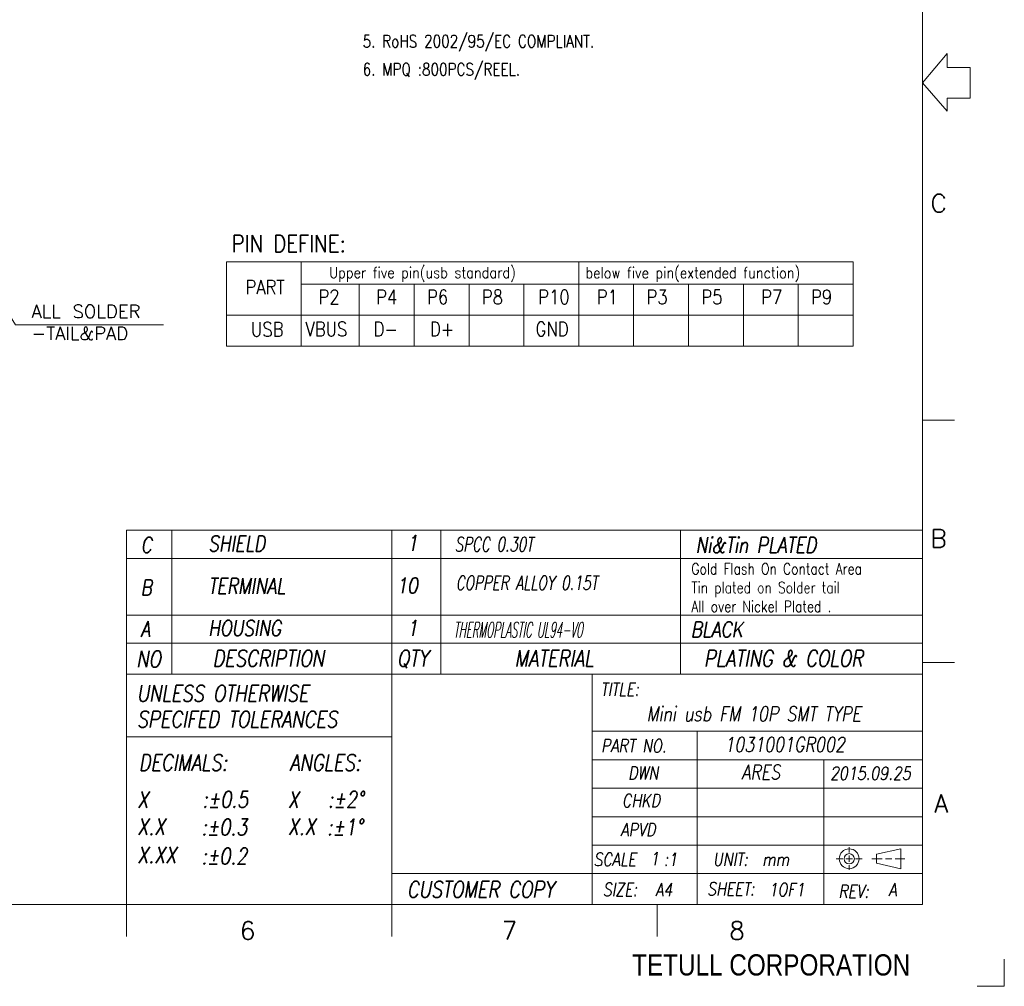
# Model space of a CAD drawing. Header units: inches. Extents: x -964.6 to -898.3, y 1271 to 1317.9.
# Tile 12 of 13: x -926.8 to -898.3, y 1271 to 1299. Entities that reach past the tile are written whole.
import ezdxf
from ezdxf.enums import TextEntityAlignment as Align

# ---------------------------------------------------------------- set-up
doc = ezdxf.new("R2010")
doc.units = ezdxf.units.IN
doc.header["$MEASUREMENT"] = 0
doc.linetypes.add('HIDDEN', pattern=[0.375, 0.25, -0.125])
for name, color, linetype in [('371', 7, 'Continuous'), ('\\M+2B9CF\\M+2AED8', 7, 'Continuous'), ('文字说明', 4, 'Continuous')]:
    doc.layers.add(name, color=color, linetype=linetype)
doc.layers.add('尺寸标注', color=3, linetype='Continuous', lineweight=13)
doc.layers.add('表格', color=6, linetype='HIDDEN', lineweight=9)
doc.styles.add('DIM', font='romans.shx', dxfattribs={"width": 0.8})
doc.styles.add('ROMANS', font='romans', dxfattribs={"width": 0.85})
doc.styles.get("Standard").update_dxf_attribs({"font": 'txt', "bigfont": 'gbcbig.shx'})
doc.dimstyles.new('DIM', dxfattribs={"dimscale": 2.5, "dimtxt": 0.15, "dimasz": 0.15, "dimexe": 0.05, "dimexo": 0.05, "dimgap": 0.05, "dimtad": 1, "dimzin": 0, "dimdsep": 46, "dimtxsty": 'ROMANS', "dimcen": 0.09, "dimadec": 0, "dimazin": 0, "dimtfac": 1, "dimtmove": 0, "dimatfit": 3, "dimfxl": 0, "dimtolj": 1, "dimtzin": 0, "dimlwd": 13, "dimlwe": 13, "dimarcsym": 0})

# ---------------------------------------------------------------- blocks, each defined once
blk = doc.blocks.new('fsrwrs87sd')
at = {"layer": '\\M+2B9CF\\M+2AED8', "lineweight": 20}
for p, q in [((-1033.564, 1312.7), (-1033.564, 1261.302)), ((-1032.699, 1291.393), (-1033.564, 1290.361)), ((-1032.699, 1290.901), (-1032.699, 1291.393)), ((-1031.889, 1290.901), (-1032.699, 1290.901)), ((-1031.889, 1290.901), (-1031.889, 1289.82)), ((-1032.699, 1289.358), (-1033.564, 1290.361)), ((-1032.699, 1289.82), (-1032.699, 1289.358)), ((-1031.889, 1289.82), (-1032.699, 1289.82)), ((-1033.564, 1278.435), (-1032.441, 1278.435)), ((-1033.564, 1269.868), (-1032.441, 1269.868)), ((-1061.717, 1269.445), (-1033.564, 1269.445)), ((-1061.717, 1260.179), (-1061.717, 1269.445)), ((-1052.333, 1260.179), (-1052.333, 1269.445)), ((-1045.245, 1269.445), (-1045.245, 1261.302)), ((-1045.245, 1267.431), (-1033.564, 1267.431)), ((-1041.542, 1267.431), (-1041.542, 1261.302)), ((-1061.717, 1267.231), (-1052.333, 1267.231)), ((-1045.245, 1266.424), (-1033.564, 1266.424)), ((-1037.058, 1266.424), (-1037.058, 1261.302)), ((-1045.245, 1265.417), (-1033.564, 1265.417)), ((-1045.245, 1264.41), (-1033.564, 1264.41)), ((-1045.245, 1263.403), (-1033.564, 1263.403)), ((-1036.162, 1263.148), (-1036.162, 1263.332)), ((-1035.201, 1263.085), (-1034.339, 1263.274)), ((-1034.339, 1263.274), (-1034.339, 1262.573)), ((-1036.387, 1262.923), (-1036.625, 1262.923)), ((-1036.275, 1262.923), (-1036.05, 1262.923)), ((-1036.162, 1262.811), (-1036.162, 1263.036)), ((-1035.938, 1262.923), (-1035.7, 1262.923)), ((-1034.99, 1262.923), (-1035.362, 1262.923)), ((-1035.201, 1263.085), (-1035.201, 1262.764)), ((-1034.878, 1262.923), (-1034.653, 1262.923)), ((-1034.54, 1262.923), (-1034.199, 1262.923)), ((-1036.162, 1262.699), (-1036.162, 1262.531)), ((-1035.201, 1262.764), (-1034.339, 1262.573)), ((-1052.333, 1262.399), (-1033.564, 1262.399)), ((-1107.195, 1261.302), (-1033.564, 1261.302)), ((-1042.948, 1260.179), (-1042.948, 1261.302))]:
    blk.add_line(p, q, dxfattribs=at)
for radius in [0.35, 0.183]:
    blk.add_circle((-1036.162, 1262.923), radius, dxfattribs=at)
at = {"layer": '\\M+2B9CF\\M+2AED8', "lineweight": 20, "style": 'ROMANS'}
for s, p in [('C', (-1033.286, 1285.78)), ('B', (-1033.286, 1273.929)), ('A', (-1033.153, 1264.56)), ('6', (-1057.707, 1260.066)), ('7', (-1048.447, 1260.066)), ('8', (-1040.403, 1260.066))]:
    blk.add_text(s, height=0.64, dxfattribs=at).set_placement(p)
at = {"layer": '\\M+2B9CF\\M+2AED8', "lineweight": 20, "style": 'DIM', "oblique": 10, "width": 0.8}
for s, height, p in [('UNLESS OTHERWISE  ', 0.5775, (-1061.35, 1268.478)), ('TITLE:', 0.462, (-1044.958, 1268.687)), ('SPECIFED TOLERANCES', 0.5775, (-1061.35, 1267.57)), ('PART NO.', 0.462, (-1044.938, 1266.688)), ('DECIMALS:', 0.5775, (-1061.282, 1266.038)), ('ANGLES:', 0.5775, (-1055.952, 1266.038)), ('DWN', 0.462, (-1043.979, 1265.725)), ('X        ', 0.5775, (-1061.334, 1264.728)), (':%%P0.5', 0.5775, (-1059.036, 1264.734)), ('X        ', 0.5775, (-1056.013, 1264.728)), (':%%P2%%d', 0.5775, (-1054.594, 1264.734)), ('CHKD', 0.462, (-1044.198, 1264.751)), ('X.X        ', 0.5775, (-1061.334, 1263.766)), (':%%P0.3', 0.5775, (-1059.068, 1263.753)), ('X.X        ', 0.5775, (-1056.013, 1263.766)), (':%%P1%%d', 0.5775, (-1054.626, 1263.753)), ('APVD', 0.462, (-1044.249, 1263.72)), ('X.XX        ', 0.5775, (-1061.334, 1262.771)), (':%%P0.2', 0.5775, (-1059.068, 1262.728)), ('SCALE', 0.462, (-1045.203, 1262.669)), (':1', 0.462, (-1042.715, 1262.669)), ('UNIT:  mm', 0.462, (-1040.981, 1262.674)), ('CUSTOMER COPY', 0.5775, (-1051.799, 1261.552)), ('SHEET:', 0.462, (-1041.187, 1261.628)), ('SIZE: ', 0.462, (-1044.876, 1261.605)), ('REV: ', 0.462, (-1036.544, 1261.542))]:
    blk.add_text(s, height=height, dxfattribs=at).set_placement(p)
for tag, p in [('1', (-1043.048, 1262.93)), ('A4', (-1042.716, 1261.833)), ('1OF1', (-1038.378, 1261.833)), ('A', (-1034.63, 1261.833))]:
    blk.add_attdef(tag, text='', height=0.462, dxfattribs=at).set_placement(p, align=Align.MIDDLE_CENTER)
blk = doc.blocks.new('fs2fds2e2')
at = {"layer": '371', "color": 6}
blk.add_blockref('fsrwrs87sd', (0, 0), dxfattribs=at).add_auto_attribs({'1': '1', 'A4': 'A4', 'A': 'A', '1OF1': '1OF1'})
at = {"layer": '371', "color": 6, "insert": (-1043.838, 1259.546), "char_height": 0.75, "attachment_point": 1}
blk.add_mtext_dynamic_manual_height_columns('{\\fSwis721 BlkCn BT|b0|i0|c0|p34;TETULL CORPORATION}', width=14.21377, gutter_width=1, heights=[0], dxfattribs=at)

msp = doc.modelspace()

# ---------------------------------------------------------------- linework, layer by layer
at = {"layer": 'DEFPOINTS', "lineweight": 20}
for p, q in [((-898.274, 1271.777), (-898.274, 1270.987)), ((-898.274, 1270.987), (-899.064, 1270.987))]:
    msp.add_line(p, q, dxfattribs=at)
at = {"layer": '表格', "linetype": 'ByBlock', "lineweight": 13}
for p, q in [((-920.84, 1289.555), (-920.84, 1292.002)), ((-920.84, 1292.002), (-902.663, 1292.002)), ((-918.674, 1292.002), (-918.674, 1289.555)), ((-910.619, 1292.002), (-910.619, 1289.555)), ((-902.663, 1292.002), (-902.663, 1289.555)), ((-918.674, 1291.351), (-902.663, 1291.351)), ((-916.985, 1291.351), (-916.985, 1289.555)), ((-915.393, 1291.351), (-915.393, 1289.555)), ((-913.802, 1291.351), (-913.802, 1289.555)), ((-912.211, 1291.351), (-912.211, 1289.555)), ((-909.028, 1291.351), (-909.028, 1289.555)), ((-907.437, 1291.351), (-907.437, 1289.555)), ((-905.845, 1291.351), (-905.845, 1289.555)), ((-904.254, 1291.351), (-904.254, 1289.555)), ((-920.84, 1290.453), (-902.663, 1290.453)), ((-918.674, 1290.205), (-918.674, 1289.555)), ((-920.84, 1289.555), (-902.663, 1289.555)), ((-923.74, 1284.218), (-900.643, 1284.218)), ((-923.74, 1283.398), (-900.643, 1283.398)), ((-923.74, 1281.757), (-900.643, 1281.757)), ((-923.74, 1280.937), (-900.643, 1280.937)), ((-922.428, 1280.937), (-922.428, 1280.037))]:
    msp.add_line(p, q, dxfattribs=at)
at = {"layer": '表格', "linetype": 'ByBlock', "lineweight": 13, "ltscale": 0.2}
for p, q in [((-923.74, 1280.037), (-923.74, 1284.218)), ((-922.428, 1280.937), (-922.428, 1284.218)), ((-916.041, 1280.037), (-916.041, 1284.218)), ((-914.62, 1280.037), (-914.62, 1284.218)), ((-907.671, 1284.218), (-907.671, 1280.037))]:
    msp.add_line(p, q, dxfattribs=at)

# ---------------------------------------------------------------- block references
at = {"layer": '371', "color": 6, "xscale": 0.8203962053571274, "yscale": 0.8203962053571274, "zscale": 0.8203962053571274}
msp.add_blockref('fs2fds2e2', (-52.711, 238.589), dxfattribs=at)

# ---------------------------------------------------------------- texts
at = {"layer": '尺寸标注', "lineweight": 13, "insert": (-926.495, 1290.754), "char_height": 0.3822, "attachment_point": 1}
msp.add_mtext('ALL SOLDER\\P-TAIL&PAD', dxfattribs=at)
at = {"layer": '文字说明', "lineweight": 9}
for s, height, style, width, p in [('5. RoHS 2002/95/EC COMPLIANT.', 0.36094, 'DIM', 0.8, (-916.888, 1298.219)), ('6. MPQ :800PCS/REEL.', 0.36094, 'DIM', 0.8, (-916.888, 1297.404)), ('PIN DEFINE:', 0.49352, 'ROMANS', 0.85, (-920.686, 1292.284)), ('Upper five pin(usb standard)', 0.32387, 'ROMANS', 0.85, (-917.86, 1291.527)), ('below five pin(extended function)', 0.32387, 'ROMANS', 0.85, (-910.425, 1291.524)), ('PART', 0.4113, 'ROMANS', 0.85, (-920.289, 1291.062)), ('P2', 0.4113, 'ROMANS', 0.85, (-918.172, 1290.775)), ('P4', 0.4113, 'ROMANS', 0.85, (-916.497, 1290.775)), ('P6', 0.4113, 'ROMANS', 0.85, (-915.022, 1290.775)), ('P8', 0.4113, 'ROMANS', 0.85, (-913.43, 1290.775)), ('P10', 0.4113, 'ROMANS', 0.85, (-911.797, 1290.775)), ('P1', 0.4113, 'ROMANS', 0.85, (-910.098, 1290.775)), ('P3', 0.4113, 'ROMANS', 0.85, (-908.656, 1290.775)), ('P5', 0.4113, 'ROMANS', 0.85, (-907.065, 1290.775)), ('P7', 0.4113, 'ROMANS', 0.85, (-905.328, 1290.775)), ('P9', 0.4113, 'ROMANS', 0.85, (-903.882, 1290.775)), ('USB', 0.4113, 'ROMANS', 0.85, (-920.13, 1289.839)), ('VBUS', 0.4113, 'ROMANS', 0.85, (-918.547, 1289.846)), ('D-', 0.4113, 'ROMANS', 0.85, (-916.572, 1289.846)), ('D+', 0.4113, 'ROMANS', 0.85, (-914.936, 1289.846)), ('GND', 0.4113, 'ROMANS', 0.85, (-911.873, 1289.846))]:
    msp.add_text(s, height=height, dxfattribs=dict(at, style=style, width=width)).set_placement(p)
at = {"layer": '文字说明', "lineweight": 13, "ltscale": 0.2, "style": 'ROMANS', "oblique": 10}
for s, height, width, p in [('C', 0.45, 0.8, (-923.326, 1283.564)), ('SHIELD', 0.4498, 0.8, (-921.367, 1283.602)), ('1', 0.45, 0.8, (-915.599, 1283.618)), ('SPCC 0.30T', 0.4089, 0.7, (-914.217, 1283.603)), ('B', 0.45, 0.8, (-923.326, 1282.33)), ('TERMINAL', 0.4498, 0.8, (-921.367, 1282.373)), ('10', 0.4498, 0.8, (-915.906, 1282.388)), ('COPPER ALLOY 0.15T', 0.40893, 0.7, (-914.186, 1282.486)), ('A', 0.45, 0.8, (-923.333, 1281.127)), ('HOUSING', 0.4498, 0.8, (-921.367, 1281.153)), ('1', 0.45, 0.8, (-915.599, 1281.153)), ('THERMOPLASTIC UL94-V0', 0.44982, 0.48, (-914.25, 1281.103))]:
    msp.add_text(s, height=height, dxfattribs=dict(at, width=width)).set_placement(p)
at = {"layer": '文字说明', "lineweight": 13, "style": 'ROMANS', "oblique": 10, "width": 0.8}
for s, height, p in [('Ni&Tin PLATED', 0.44982, (-907.228, 1283.561)), ('BLACK', 0.4498, (-907.367, 1281.114))]:
    msp.add_text(s, height=height, dxfattribs=at).set_placement(p)
at = {"layer": '文字说明', "linetype": 'ByBlock', "lineweight": 13, "style": 'DIM', "oblique": 10, "width": 0.8}
for s, height, p in [('NO', 0.4738, (-923.456, 1280.245)), ('DESCRIPTION', 0.47378, (-921.241, 1280.264)), ('QTY', 0.4738, (-915.891, 1280.264)), ('MATERIAL', 0.4738, (-912.477, 1280.264)), ('PLATING & COLOR', 0.47378, (-906.987, 1280.264)), ('Mini usb FM 10P SMT TYPE ', 0.42114, (-908.653, 1278.679))]:
    msp.add_text(s, height=height, dxfattribs=at).set_placement(p)
at = {"layer": '文字说明', "lineweight": 13, "ltscale": 0.2, "insert": (-907.352, 1283.26), "char_height": 0.32716, "width": 6.07185, "attachment_point": 1, "style": 'DIM'}
msp.add_mtext('Gold Flash On Contact Area \\PTin plated on Solder tail\\PAll over Nickel Plated .', dxfattribs=at)
at = {"layer": '文字说明', "linetype": 'ByBlock', "lineweight": 13, "style": 'DIM', "oblique": 10, "width": 0.8}
for tag, text, height, p in [('1031001GR002', '**********', 0.4211, (-906.393, 1278.002)), ('2015.09.25', '', 0.379, (-903.331, 1277.167))]:
    msp.add_attdef(tag, text=text, height=height, dxfattribs=at).set_placement(p, align=Align.MIDDLE_LEFT)
msp.add_attdef('ARES', text='Ares', height=0.4211, dxfattribs=at).set_placement((-905.336, 1277.201), align=Align.MIDDLE_CENTER)

# ---------------------------------------------------------------- leaders
at = {"layer": '尺寸标注', "lineweight": 13, "annotation_type": 0, "has_hookline": 1, "hookline_direction": 0, "text_width": 3.694}
msp.add_leader([(-927.699, 1291.366), (-926.961, 1290.172), (-926.511, 1290.172)], dimstyle='DIM', override={"dimscale": 3}, dxfattribs=at)

doc.saveas('drawing.dxf')
